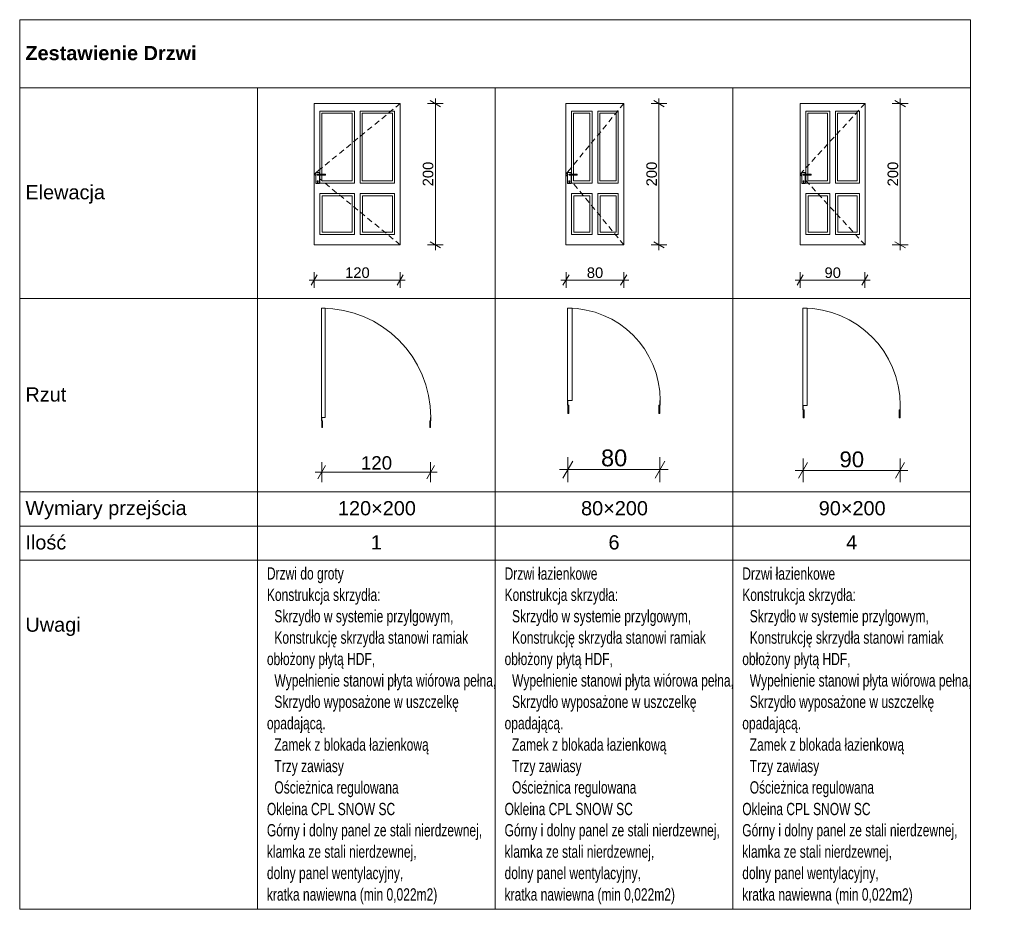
# Model space of a CAD drawing. Header units: centimetres. Extents: x -25572 to 23555, y -2435 to 15405.
# Tile 11 of 134: x 6918 to 7782, y -2435 to -1653. Entities that reach past the tile are written whole.
import ezdxf

# ---------------------------------------------------------------- set-up
doc = ezdxf.new("R2010")
doc.units = ezdxf.units.CM
doc.header["$MEASUREMENT"] = 0
for name, color, linetype, lineweight in [('Nowe_820-G Rysunki Obrazki_Nr_pióra__2', 8, 'Continuous', 13), ('Nowe_820-G Rysunki Obrazki_Nr_pióra__23', 7, 'Continuous', 15), ('Nowe_820-G Rysunki Obrazki_Nr_pióra__3', 7, 'Continuous', 13), ('Nowe_820-G Rysunki Obrazki_Nr_pióra__41', 7, 'Continuous', 15), ('Nowe_820-G Rysunki Obrazki_Nr_pióra__7', 7, 'Continuous', 13)]:
    doc.layers.add(name, color=color, linetype=linetype, lineweight=lineweight)
doc.styles.add('STYL_AUTOMATYCZNY_10', font='arial.ttf', dxfattribs={"width": 0.7})
doc.styles.add('STYL_AUTOMATYCZNY_6', font='arial.ttf')
doc.styles.add('STYL_AUTOMATYCZNY_9', font='arial.ttf')

msp = doc.modelspace()

# ---------------------------------------------------------------- linework, layer by layer
at = {"layer": 'Nowe_820-G Rysunki Obrazki_Nr_pióra__2', "color": 8, "linetype": 'Continuous', "lineweight": 13}
for p, q in [((6917.73, -1652.98), (7752.73, -1652.98)), ((6917.73, -1712.98), (6917.73, -1652.98)), ((7752.73, -1712.98), (7752.73, -1652.98)), ((6917.73, -1712.98), (7752.73, -1712.98)), ((6917.73, -1897.98), (6917.73, -1712.98)), ((7126.48, -1897.98), (7126.48, -1712.98)), ((7335.23, -1897.98), (7335.23, -1712.98)), ((7543.98, -1897.98), (7543.98, -1712.98)), ((7752.73, -1897.98), (7752.73, -1712.98)), ((6917.73, -1897.98), (7126.48, -1897.98)), ((6917.73, -2067.98), (6917.73, -1897.98)), ((7126.48, -1897.98), (7335.23, -1897.98)), ((7126.48, -2067.98), (7126.48, -1897.98)), ((7335.23, -1897.98), (7543.98, -1897.98)), ((7335.23, -2067.98), (7335.23, -1897.98)), ((7543.98, -1897.98), (7752.73, -1897.98)), ((7543.98, -2067.98), (7543.98, -1897.98)), ((7752.73, -2067.98), (7752.73, -1897.98)), ((6917.73, -2067.98), (7126.48, -2067.98)), ((6917.73, -2067.98), (7126.48, -2067.98)), ((6917.73, -2097.98), (6917.73, -2067.98)), ((7126.48, -2067.98), (7335.23, -2067.98)), ((7126.48, -2067.98), (7335.23, -2067.98)), ((7126.48, -2097.98), (7126.48, -2067.98)), ((7335.23, -2067.98), (7543.98, -2067.98)), ((7335.23, -2067.98), (7543.98, -2067.98)), ((7335.23, -2097.98), (7335.23, -2067.98)), ((7543.98, -2067.98), (7752.73, -2067.98)), ((7543.98, -2067.98), (7752.73, -2067.98)), ((7543.98, -2097.98), (7543.98, -2067.98)), ((7752.73, -2097.98), (7752.73, -2067.98)), ((6917.73, -2097.98), (7126.48, -2097.98)), ((6917.73, -2127.98), (6917.73, -2097.98)), ((7126.48, -2097.98), (7335.23, -2097.98)), ((7126.48, -2127.98), (7126.48, -2097.98)), ((7335.23, -2097.98), (7543.98, -2097.98)), ((7335.23, -2127.98), (7335.23, -2097.98)), ((7543.98, -2097.98), (7752.73, -2097.98)), ((7543.98, -2127.98), (7543.98, -2097.98)), ((7752.73, -2127.98), (7752.73, -2097.98)), ((6917.73, -2127.98), (7126.48, -2127.98)), ((6917.73, -2434.78), (6917.73, -2127.98)), ((7126.48, -2127.98), (7335.23, -2127.98)), ((7126.48, -2434.78), (7126.48, -2127.98)), ((7335.23, -2127.98), (7543.98, -2127.98)), ((7335.23, -2434.78), (7335.23, -2127.98)), ((7543.98, -2127.98), (7752.73, -2127.98)), ((7543.98, -2434.78), (7543.98, -2127.98)), ((7752.73, -2434.78), (7752.73, -2127.98)), ((6917.73, -2434.78), (7126.48, -2434.78)), ((7126.48, -2434.78), (7335.23, -2434.78)), ((7335.23, -2434.78), (7543.98, -2434.78)), ((7543.98, -2434.78), (7752.73, -2434.78))]:
    msp.add_line(p, q, dxfattribs=at)
at = {"layer": 'Nowe_820-G Rysunki Obrazki_Nr_pióra__23', "color": 7, "linetype": 'Continuous', "lineweight": 15}
for p, q in [((7399.17, -1987.74), (7398.98, -1987.74)), ((7398.98, -1987.74), (7398.98, -1991.68)), ((7399.17, -1999.08), (7399.17, -1987.74)), ((7480.24, -1987.74), (7480.04, -1987.74)), ((7480.04, -1987.74), (7480.04, -1999.08)), ((7480.24, -1991.68), (7480.24, -1987.74)), ((7398.98, -1991.68), (7400.16, -1991.68)), ((7400.16, -1991.68), (7400.16, -1999.08)), ((7479.05, -1999.08), (7479.05, -1991.68)), ((7479.05, -1991.68), (7480.24, -1991.68)), ((7605.74, -1992.08), (7605.56, -1992.08)), ((7605.56, -1992.08), (7605.56, -1995.79)), ((7605.56, -1995.79), (7606.67, -1995.79)), ((7605.74, -2002.74), (7605.74, -1992.08)), ((7606.67, -1995.79), (7606.67, -2002.74)), ((7690.05, -2002.74), (7690.05, -1995.79)), ((7690.05, -1995.79), (7691.16, -1995.79)), ((7691.16, -1992.08), (7690.97, -1992.08)), ((7690.97, -1992.08), (7690.97, -2002.74)), ((7691.16, -1995.79), (7691.16, -1992.08)), ((7183.03, -2002.44), (7182.87, -2002.44)), ((7182.87, -2002.44), (7182.87, -2005.58)), ((7182.87, -2005.58), (7183.82, -2005.58)), ((7183.03, -2011.46), (7183.03, -2002.44)), ((7183.82, -2005.58), (7183.82, -2011.46)), ((7277.9, -2011.46), (7277.9, -2005.58)), ((7277.9, -2005.58), (7278.84, -2005.58)), ((7278.84, -2002.44), (7278.68, -2002.44)), ((7278.68, -2002.44), (7278.68, -2011.46)), ((7278.84, -2005.58), (7278.84, -2002.44)), ((7400.16, -1999.08), (7399.17, -1999.08)), ((7480.04, -1999.08), (7479.05, -1999.08)), ((7606.67, -2002.74), (7605.74, -2002.74)), ((7690.97, -2002.74), (7690.05, -2002.74)), ((7183.82, -2011.46), (7183.03, -2011.46)), ((7278.68, -2011.46), (7277.9, -2011.46))]:
    msp.add_line(p, q, dxfattribs=at)
at = {"layer": 'Nowe_820-G Rysunki Obrazki_Nr_pióra__3', "color": 7, "linetype": 'Continuous', "lineweight": 13}
for p, q in [((7176.35, -1733.43), (7176.35, -1726.64)), ((7176.35, -1726.64), (7251.94, -1726.64)), ((7251.94, -1726.64), (7248.13, -1729.77)), ((7251.94, -1726.64), (7251.94, -1733.43)), ((7397.45, -1733.43), (7397.45, -1726.64)), ((7397.45, -1726.64), (7448.34, -1726.64)), ((7448.34, -1726.64), (7445.21, -1730.46)), ((7448.34, -1726.64), (7448.34, -1733.43)), ((7603.11, -1733.43), (7603.11, -1726.64)), ((7603.11, -1726.64), (7660.18, -1726.64)), ((7660.18, -1726.64), (7656.84, -1730.28)), ((7660.18, -1726.64), (7660.18, -1733.43)), ((7176.35, -1841.64), (7176.35, -1733.43)), ((7181.29, -1733.43), (7181.29, -1788.71)), ((7211.67, -1733.43), (7181.29, -1733.43)), ((7183.14, -1788.71), (7183.14, -1735.28)), ((7183.14, -1735.28), (7209.82, -1735.28)), ((7209.82, -1735.28), (7209.82, -1794.7)), ((7211.67, -1796.55), (7211.67, -1733.43)), ((7216.62, -1733.43), (7216.62, -1796.55)), ((7247, -1733.43), (7216.62, -1733.43)), ((7218.47, -1794.7), (7218.47, -1735.28)), ((7218.47, -1735.28), (7245.15, -1735.28)), ((7239.54, -1736.83), (7235.72, -1739.97)), ((7245.74, -1731.74), (7241.92, -1734.87)), ((7245.15, -1735.28), (7245.15, -1794.7)), ((7247, -1796.55), (7247, -1733.43)), ((7251.94, -1733.43), (7251.94, -1841.64)), ((7397.45, -1841.64), (7397.45, -1733.43)), ((7402.39, -1733.43), (7402.39, -1788.71)), ((7420.42, -1733.43), (7402.39, -1733.43)), ((7404.24, -1788.71), (7404.24, -1735.28)), ((7404.24, -1735.28), (7418.57, -1735.28)), ((7418.57, -1735.28), (7418.57, -1794.7)), ((7420.42, -1796.55), (7420.42, -1733.43)), ((7425.37, -1733.43), (7425.37, -1796.55)), ((7443.4, -1733.43), (7425.37, -1733.43)), ((7427.22, -1794.7), (7427.22, -1735.28)), ((7427.22, -1735.28), (7441.55, -1735.28)), ((7443.25, -1732.85), (7440.12, -1736.67)), ((7441.55, -1735.28), (7441.55, -1794.7)), ((7443.4, -1796.55), (7443.4, -1733.43)), ((7448.34, -1733.43), (7448.34, -1841.64)), ((7603.11, -1841.64), (7603.11, -1733.43)), ((7608.05, -1733.43), (7608.05, -1788.71)), ((7629.17, -1733.43), (7608.05, -1733.43)), ((7609.9, -1788.71), (7609.9, -1735.28)), ((7609.9, -1735.28), (7627.32, -1735.28)), ((7627.32, -1735.28), (7627.32, -1794.7)), ((7629.17, -1796.55), (7629.17, -1733.43)), ((7634.12, -1733.43), (7634.12, -1796.55)), ((7655.24, -1733.43), (7634.12, -1733.43)), ((7635.97, -1794.7), (7635.97, -1735.28)), ((7635.97, -1735.28), (7653.39, -1735.28)), ((7654.75, -1732.55), (7651.41, -1736.19)), ((7653.39, -1735.28), (7653.39, -1794.7)), ((7655.24, -1796.55), (7655.24, -1733.43)), ((7660.18, -1733.43), (7660.18, -1841.64)), ((7233.33, -1741.93), (7229.52, -1745.07)), ((7433.08, -1745.27), (7429.95, -1749.09)), ((7438.17, -1739.06), (7435.03, -1742.88)), ((7643.89, -1744.38), (7640.54, -1748.02)), ((7649.32, -1738.46), (7645.97, -1742.1)), ((7220.93, -1752.13), (7217.11, -1755.27)), ((7227.13, -1747.03), (7223.31, -1750.17)), ((7427.99, -1751.48), (7424.86, -1755.31)), ((7638.45, -1750.29), (7635.11, -1753.93)), ((7208.52, -1762.32), (7204.71, -1765.46)), ((7214.73, -1757.23), (7210.91, -1760.36)), ((7417.81, -1763.91), (7414.68, -1767.73)), ((7422.9, -1757.69), (7419.77, -1761.52)), ((7627.59, -1762.12), (7624.25, -1765.76)), ((7633.02, -1756.2), (7629.68, -1759.84)), ((7196.12, -1772.52), (7192.3, -1775.66)), ((7202.32, -1767.42), (7198.5, -1770.56)), ((7412.73, -1770.12), (7409.6, -1773.94)), ((7622.16, -1768.03), (7618.82, -1771.67)), ((7189.92, -1777.62), (7186.1, -1780.76)), ((7407.64, -1776.33), (7404.51, -1780.15)), ((7611.3, -1779.86), (7607.96, -1783.5)), ((7616.73, -1773.94), (7613.39, -1777.58)), ((7177.89, -1787.5), (7176.35, -1788.77)), ((7177.89, -1790.04), (7176.35, -1788.77)), ((7180.98, -1787.29), (7177.89, -1787.29)), ((7177.89, -1787.29), (7177.89, -1796.86)), ((7180.16, -1785.63), (7178.15, -1787.29)), ((7179.01, -1789.06), (7179, -1789.14)), ((7179, -1789.14), (7179.01, -1789.22)), ((7179.04, -1788.97), (7179.01, -1789.06)), ((7179.01, -1789.22), (7179.04, -1789.31)), ((7179.08, -1788.9), (7179.04, -1788.97)), ((7179.04, -1789.31), (7179.08, -1789.38)), ((7179.13, -1788.83), (7179.08, -1788.9)), ((7179.08, -1789.38), (7179.13, -1789.45)), ((7179.19, -1788.78), (7179.13, -1788.83)), ((7179.13, -1789.45), (7179.19, -1789.5)), ((7179.27, -1788.74), (7179.19, -1788.78)), ((7179.19, -1789.5), (7179.27, -1789.54)), ((7179.21, -1789.06), (7179.2, -1789.14)), ((7179.2, -1789.14), (7179.21, -1789.22)), ((7179.23, -1788.97), (7179.21, -1789.06)), ((7179.21, -1789.22), (7179.23, -1789.31)), ((7179.27, -1788.9), (7179.23, -1788.97)), ((7179.23, -1789.31), (7179.27, -1789.38)), ((7179.35, -1788.72), (7179.27, -1788.74)), ((7179.32, -1788.83), (7179.27, -1788.9)), ((7179.27, -1789.38), (7179.32, -1789.45)), ((7179.27, -1789.54), (7179.35, -1789.56)), ((7179.38, -1788.78), (7179.32, -1788.83)), ((7179.32, -1789.45), (7179.38, -1789.5)), ((7179.43, -1788.71), (7179.35, -1788.72)), ((7179.35, -1789.56), (7179.43, -1789.57)), ((7179.43, -1788.71), (7179.59, -1788.71)), ((7179.43, -1789.57), (7179.59, -1789.57)), ((7179.59, -1788.71), (7180.02, -1788.71)), ((7179.59, -1789.57), (7180.02, -1789.57)), ((7179.81, -1788.97), (7179.8, -1789.06)), ((7179.8, -1789.06), (7179.8, -1789.14)), ((7179.8, -1789.14), (7179.8, -1789.22)), ((7179.8, -1789.22), (7179.81, -1789.31)), ((7179.84, -1788.9), (7179.81, -1788.97)), ((7179.81, -1789.31), (7179.84, -1789.38)), ((7179.86, -1788.83), (7179.84, -1788.9)), ((7179.84, -1789.38), (7179.86, -1789.45)), ((7179.9, -1788.78), (7179.86, -1788.83)), ((7179.86, -1789.45), (7179.9, -1789.5)), ((7180.02, -1788.71), (7180.61, -1788.71)), ((7180.02, -1789.57), (7180.61, -1789.57)), ((7183.71, -1782.72), (7180.16, -1785.63)), ((7180.61, -1788.71), (7186.23, -1788.71)), ((7180.61, -1789.57), (7186.23, -1789.57)), ((7180.98, -1788.71), (7180.98, -1787.29)), ((7180.98, -1796.86), (7180.98, -1789.57)), ((7181.29, -1789.57), (7181.29, -1796.55)), ((7183.14, -1794.7), (7183.14, -1789.57)), ((7186.23, -1788.71), (7186.23, -1788.72)), ((7186.23, -1788.72), (7186.23, -1788.74)), ((7186.23, -1788.74), (7186.23, -1788.78)), ((7186.23, -1788.78), (7186.23, -1788.83)), ((7186.23, -1788.83), (7186.23, -1788.9)), ((7186.23, -1788.9), (7186.23, -1788.97)), ((7186.23, -1788.97), (7186.23, -1789.06)), ((7186.23, -1789.06), (7186.23, -1789.14)), ((7186.23, -1789.14), (7186.23, -1789.22)), ((7186.23, -1789.22), (7186.23, -1789.31)), ((7186.23, -1789.31), (7186.23, -1789.38)), ((7186.23, -1789.38), (7186.23, -1789.45)), ((7186.23, -1789.45), (7186.23, -1789.5)), ((7186.23, -1789.5), (7186.23, -1789.54)), ((7186.23, -1789.54), (7186.23, -1789.56)), ((7186.23, -1789.56), (7186.23, -1789.57)), ((7400.58, -1784.95), (7397.45, -1788.77)), ((7398.99, -1790.65), (7397.45, -1788.77)), ((7402.08, -1787.29), (7398.99, -1787.29)), ((7398.99, -1787.29), (7398.99, -1796.86)), ((7400.11, -1789.06), (7400.1, -1789.14)), ((7400.1, -1789.14), (7400.11, -1789.22)), ((7400.14, -1788.97), (7400.11, -1789.06)), ((7400.11, -1789.22), (7400.14, -1789.31)), ((7400.18, -1788.9), (7400.14, -1788.97)), ((7400.14, -1789.31), (7400.18, -1789.38)), ((7400.23, -1788.83), (7400.18, -1788.9)), ((7400.18, -1789.38), (7400.23, -1789.45)), ((7400.3, -1788.78), (7400.23, -1788.83)), ((7400.23, -1789.45), (7400.3, -1789.5)), ((7400.37, -1788.74), (7400.3, -1788.78)), ((7400.3, -1789.5), (7400.37, -1789.54)), ((7400.34, -1788.97), (7400.31, -1789.06)), ((7400.31, -1789.06), (7400.31, -1789.14)), ((7400.31, -1789.14), (7400.31, -1789.22)), ((7400.31, -1789.22), (7400.34, -1789.31)), ((7400.37, -1788.9), (7400.34, -1788.97)), ((7400.34, -1789.31), (7400.37, -1789.38)), ((7400.45, -1788.72), (7400.37, -1788.74)), ((7400.42, -1788.83), (7400.37, -1788.9)), ((7400.37, -1789.38), (7400.42, -1789.45)), ((7400.37, -1789.54), (7400.45, -1789.56)), ((7400.48, -1788.78), (7400.42, -1788.83)), ((7400.42, -1789.45), (7400.48, -1789.5)), ((7400.54, -1788.71), (7400.45, -1788.72)), ((7400.45, -1789.56), (7400.54, -1789.57)), ((7400.54, -1788.71), (7400.69, -1788.71)), ((7400.54, -1789.57), (7400.69, -1789.57)), ((7402.55, -1782.54), (7400.58, -1784.95)), ((7400.69, -1788.71), (7401.12, -1788.71)), ((7400.69, -1789.57), (7401.12, -1789.57)), ((7400.92, -1788.97), (7400.9, -1789.06)), ((7400.9, -1789.06), (7400.9, -1789.14)), ((7400.9, -1789.14), (7400.9, -1789.22)), ((7400.9, -1789.22), (7400.92, -1789.31)), ((7400.94, -1788.9), (7400.92, -1788.97)), ((7400.92, -1789.31), (7400.94, -1789.38)), ((7400.97, -1788.83), (7400.94, -1788.9)), ((7400.94, -1789.38), (7400.97, -1789.45)), ((7401, -1788.78), (7400.97, -1788.83)), ((7400.97, -1789.45), (7401, -1789.5)), ((7401.12, -1788.71), (7401.71, -1788.71)), ((7401.12, -1789.57), (7401.71, -1789.57)), ((7401.71, -1788.71), (7407.33, -1788.71)), ((7401.71, -1789.57), (7407.33, -1789.57)), ((7402.08, -1788.71), (7402.08, -1787.29)), ((7402.08, -1796.86), (7402.08, -1789.57)), ((7402.39, -1789.57), (7402.39, -1796.55)), ((7404.24, -1794.7), (7404.24, -1789.57)), ((7407.33, -1788.71), (7407.33, -1788.72)), ((7407.33, -1788.72), (7407.33, -1788.74)), ((7407.33, -1788.74), (7407.33, -1788.78)), ((7407.33, -1788.78), (7407.33, -1788.83)), ((7407.33, -1788.83), (7407.33, -1788.9)), ((7407.33, -1788.9), (7407.33, -1788.97)), ((7407.33, -1788.97), (7407.33, -1789.06)), ((7407.33, -1789.06), (7407.33, -1789.14)), ((7407.33, -1789.14), (7407.33, -1789.22)), ((7407.33, -1789.22), (7407.33, -1789.31)), ((7407.33, -1789.31), (7407.33, -1789.38)), ((7407.33, -1789.38), (7407.33, -1789.45)), ((7407.33, -1789.45), (7407.33, -1789.5)), ((7407.33, -1789.5), (7407.33, -1789.54)), ((7407.33, -1789.54), (7407.33, -1789.56)), ((7407.33, -1789.56), (7407.33, -1789.57)), ((7606.45, -1785.13), (7603.11, -1788.77)), ((7604.66, -1790.45), (7603.11, -1788.77)), ((7607.74, -1787.29), (7604.66, -1787.29)), ((7604.66, -1787.29), (7604.66, -1796.86)), ((7605.78, -1789.06), (7605.77, -1789.14)), ((7605.77, -1789.14), (7605.78, -1789.22)), ((7605.8, -1788.97), (7605.78, -1789.06)), ((7605.78, -1789.22), (7605.8, -1789.31)), ((7605.84, -1788.9), (7605.8, -1788.97)), ((7605.8, -1789.31), (7605.84, -1789.38)), ((7605.89, -1788.83), (7605.84, -1788.9)), ((7605.84, -1789.38), (7605.89, -1789.45)), ((7605.96, -1788.78), (7605.89, -1788.83)), ((7605.89, -1789.45), (7605.96, -1789.5)), ((7606.03, -1788.74), (7605.96, -1788.78)), ((7605.96, -1789.5), (7606.03, -1789.54)), ((7605.98, -1789.06), (7605.97, -1789.14)), ((7605.97, -1789.14), (7605.98, -1789.22)), ((7606, -1788.97), (7605.98, -1789.06)), ((7605.98, -1789.22), (7606, -1789.31)), ((7606.03, -1788.9), (7606, -1788.97)), ((7606, -1789.31), (7606.03, -1789.38)), ((7606.11, -1788.72), (7606.03, -1788.74)), ((7606.08, -1788.83), (7606.03, -1788.9)), ((7606.03, -1789.38), (7606.08, -1789.45)), ((7606.03, -1789.54), (7606.11, -1789.56)), ((7606.14, -1788.78), (7606.08, -1788.83)), ((7606.08, -1789.45), (7606.14, -1789.5)), ((7606.2, -1788.71), (7606.11, -1788.72)), ((7606.11, -1789.56), (7606.2, -1789.57)), ((7606.2, -1788.71), (7606.36, -1788.71)), ((7606.2, -1789.57), (7606.36, -1789.57)), ((7606.36, -1788.71), (7606.79, -1788.71)), ((7606.36, -1789.57), (7606.79, -1789.57)), ((7606.57, -1789.06), (7606.56, -1789.14)), ((7606.56, -1789.14), (7606.57, -1789.22)), ((7606.58, -1788.97), (7606.57, -1789.06)), ((7606.57, -1789.22), (7606.58, -1789.31)), ((7606.6, -1788.9), (7606.58, -1788.97)), ((7606.58, -1789.31), (7606.6, -1789.38)), ((7606.63, -1788.83), (7606.6, -1788.9)), ((7606.6, -1789.38), (7606.63, -1789.45)), ((7606.66, -1788.78), (7606.63, -1788.83)), ((7606.63, -1789.45), (7606.66, -1789.5)), ((7606.79, -1788.71), (7607.37, -1788.71)), ((7606.79, -1789.57), (7607.37, -1789.57)), ((7607.37, -1788.71), (7612.99, -1788.71)), ((7607.37, -1789.57), (7612.99, -1789.57)), ((7607.74, -1788.71), (7607.74, -1787.29)), ((7607.74, -1796.86), (7607.74, -1789.57)), ((7608.05, -1789.57), (7608.05, -1796.55)), ((7609.9, -1794.7), (7609.9, -1789.57)), ((7612.99, -1788.71), (7612.99, -1788.72)), ((7612.99, -1788.72), (7612.99, -1788.74)), ((7612.99, -1788.74), (7612.99, -1788.78)), ((7612.99, -1788.78), (7612.99, -1788.83)), ((7612.99, -1788.83), (7612.99, -1788.9)), ((7612.99, -1788.9), (7612.99, -1788.97)), ((7612.99, -1788.97), (7612.99, -1789.06)), ((7612.99, -1789.06), (7612.99, -1789.14)), ((7612.99, -1789.14), (7612.99, -1789.22)), ((7612.99, -1789.22), (7612.99, -1789.31)), ((7612.99, -1789.31), (7612.99, -1789.38)), ((7612.99, -1789.38), (7612.99, -1789.45)), ((7612.99, -1789.45), (7612.99, -1789.5)), ((7612.99, -1789.5), (7612.99, -1789.54)), ((7612.99, -1789.54), (7612.99, -1789.56)), ((7612.99, -1789.56), (7612.99, -1789.57)), ((7177.89, -1796.86), (7180.98, -1796.86)), ((7179.06, -1796.12), (7179.06, -1794.51)), ((7179.06, -1794.51), (7179.81, -1794.51)), ((7179.81, -1796.12), (7179.06, -1796.12)), ((7179.81, -1794.51), (7179.81, -1796.12)), ((7183.71, -1794.82), (7180.98, -1792.58)), ((7181.29, -1796.55), (7211.67, -1796.55)), ((7209.82, -1794.7), (7183.14, -1794.7)), ((7189.92, -1799.92), (7186.1, -1796.78)), ((7216.62, -1796.55), (7247, -1796.55)), ((7245.15, -1794.7), (7218.47, -1794.7)), ((7398.99, -1796.86), (7402.08, -1796.86)), ((7400.17, -1796.12), (7400.17, -1794.51)), ((7400.17, -1794.51), (7400.91, -1794.51)), ((7400.91, -1796.12), (7400.17, -1796.12)), ((7400.91, -1794.51), (7400.91, -1796.12)), ((7402.55, -1795), (7402.08, -1794.42)), ((7402.39, -1796.55), (7420.42, -1796.55)), ((7418.57, -1794.7), (7404.24, -1794.7)), ((7407.64, -1801.21), (7404.51, -1797.39)), ((7425.37, -1796.55), (7443.4, -1796.55)), ((7441.55, -1794.7), (7427.22, -1794.7)), ((7604.66, -1796.86), (7607.74, -1796.86)), ((7605.83, -1796.12), (7605.83, -1794.51)), ((7605.83, -1794.51), (7606.57, -1794.51)), ((7606.57, -1796.12), (7605.83, -1796.12)), ((7606.57, -1794.51), (7606.57, -1796.12)), ((7611.3, -1797.68), (7607.96, -1794.04)), ((7608.05, -1796.55), (7629.17, -1796.55)), ((7627.32, -1794.7), (7609.9, -1794.7)), ((7634.12, -1796.55), (7655.24, -1796.55)), ((7653.39, -1794.7), (7635.97, -1794.7)), ((7181.29, -1805.82), (7181.29, -1841.64)), ((7211.67, -1805.82), (7181.29, -1805.82)), ((7196.12, -1805.02), (7192.3, -1801.88)), ((7202.32, -1810.12), (7198.5, -1806.98)), ((7211.67, -1841.64), (7211.67, -1805.82)), ((7216.62, -1805.82), (7216.62, -1841.64)), ((7247, -1805.82), (7216.62, -1805.82)), ((7247, -1841.64), (7247, -1805.82)), ((7402.39, -1805.82), (7402.39, -1841.64)), ((7420.42, -1805.82), (7402.39, -1805.82)), ((7412.73, -1807.42), (7409.6, -1803.6)), ((7420.42, -1841.64), (7420.42, -1805.82)), ((7425.37, -1805.82), (7425.37, -1841.64)), ((7443.4, -1805.82), (7425.37, -1805.82)), ((7443.4, -1841.64), (7443.4, -1805.82)), ((7608.05, -1805.82), (7608.05, -1841.64)), ((7629.17, -1805.82), (7608.05, -1805.82)), ((7616.73, -1803.6), (7613.39, -1799.96)), ((7622.16, -1809.51), (7618.82, -1805.87)), ((7629.17, -1841.64), (7629.17, -1805.82)), ((7634.12, -1805.82), (7634.12, -1841.64)), ((7655.24, -1805.82), (7634.12, -1805.82)), ((7655.24, -1841.64), (7655.24, -1805.82)), ((7183.33, -1839.78), (7183.33, -1807.67)), ((7183.33, -1807.67), (7209.82, -1807.67)), ((7208.52, -1815.22), (7204.71, -1812.08)), ((7209.82, -1807.67), (7209.82, -1839.78)), ((7218.84, -1839.78), (7218.84, -1807.67)), ((7218.84, -1807.67), (7245.15, -1807.67)), ((7245.15, -1807.67), (7245.15, -1839.78)), ((7404.43, -1839.78), (7404.43, -1807.67)), ((7404.43, -1807.67), (7418.57, -1807.67)), ((7417.81, -1813.63), (7414.68, -1809.81)), ((7418.57, -1807.67), (7418.57, -1839.78)), ((7427.59, -1839.78), (7427.59, -1807.67)), ((7427.59, -1807.67), (7441.55, -1807.67)), ((7441.55, -1807.67), (7441.55, -1839.78)), ((7610.09, -1839.78), (7610.09, -1807.67)), ((7610.09, -1807.67), (7627.32, -1807.67)), ((7627.59, -1815.42), (7624.25, -1811.78)), ((7627.32, -1807.67), (7627.32, -1839.78)), ((7636.34, -1839.78), (7636.34, -1807.67)), ((7636.34, -1807.67), (7653.39, -1807.67)), ((7653.39, -1807.67), (7653.39, -1839.78)), ((7214.73, -1820.31), (7210.91, -1817.18)), ((7220.93, -1825.41), (7217.11, -1822.27)), ((7422.9, -1819.85), (7419.77, -1816.02)), ((7427.99, -1826.06), (7424.86, -1822.23)), ((7633.02, -1821.34), (7629.68, -1817.7)), ((7638.45, -1827.25), (7635.11, -1823.61)), ((7227.13, -1830.51), (7223.31, -1827.37)), ((7233.33, -1835.61), (7229.52, -1832.47)), ((7433.08, -1832.27), (7429.95, -1828.45)), ((7643.89, -1833.16), (7640.54, -1829.52)), ((7176.35, -1850.9), (7176.35, -1841.64)), ((7181.29, -1841.64), (7211.67, -1841.64)), ((7209.82, -1839.78), (7183.33, -1839.78)), ((7216.62, -1841.64), (7247, -1841.64)), ((7245.15, -1839.78), (7218.84, -1839.78)), ((7239.54, -1840.71), (7235.72, -1837.57)), ((7251.94, -1841.64), (7251.94, -1850.9)), ((7397.45, -1850.9), (7397.45, -1841.64)), ((7402.39, -1841.64), (7420.42, -1841.64)), ((7418.57, -1839.78), (7404.43, -1839.78)), ((7425.37, -1841.64), (7443.4, -1841.64)), ((7441.55, -1839.78), (7427.59, -1839.78)), ((7438.17, -1838.48), (7435.03, -1834.66)), ((7443.25, -1844.69), (7440.12, -1840.87)), ((7448.34, -1841.64), (7448.34, -1850.9)), ((7603.11, -1850.9), (7603.11, -1841.64)), ((7608.05, -1841.64), (7629.17, -1841.64)), ((7627.32, -1839.78), (7610.09, -1839.78)), ((7634.12, -1841.64), (7655.24, -1841.64)), ((7653.39, -1839.78), (7636.34, -1839.78)), ((7649.32, -1839.08), (7645.97, -1835.44)), ((7654.75, -1844.99), (7651.41, -1841.35)), ((7660.18, -1841.64), (7660.18, -1850.9)), ((7245.74, -1845.8), (7241.92, -1842.67)), ((7251.94, -1850.9), (7248.13, -1847.76)), ((7448.34, -1850.9), (7445.21, -1847.08)), ((7660.18, -1850.9), (7656.84, -1847.26)), ((7251.94, -1850.9), (7176.35, -1850.9)), ((7448.34, -1850.9), (7397.45, -1850.9)), ((7660.18, -1850.9), (7603.11, -1850.9)), ((7182.87, -1906.48), (7182.87, -2002.44)), ((7186.01, -1906.48), (7182.87, -1906.48)), ((7186.01, -2002.44), (7186.01, -1906.48)), ((7398.98, -1906.48), (7398.98, -1987.74)), ((7402.92, -1906.48), (7398.98, -1906.48)), ((7402.92, -1987.74), (7402.92, -1906.48)), ((7605.56, -1906.48), (7605.56, -1992.08)), ((7609.26, -1906.48), (7605.56, -1906.48)), ((7609.26, -1992.08), (7609.26, -1906.48)), ((7398.98, -1987.74), (7402.92, -1987.74)), ((7605.56, -1992.08), (7609.26, -1992.08)), ((7182.87, -2002.44), (7186.01, -2002.44))]:
    msp.add_line(p, q, dxfattribs=at)
for centre, radius in [((7182.87, -2002.44), 95.96), ((7398.98, -1987.74), 81.26), ((7605.56, -1992.08), 85.6)]:
    msp.add_arc(centre, radius, 0, 90, dxfattribs=at)
at = {"layer": 'Nowe_820-G Rysunki Obrazki_Nr_pióra__41', "color": 7, "linetype": 'Continuous', "lineweight": 15}
for p, q in [((7289.77, -1726.76), (7275.88, -1726.76)), ((7287.46, -1729.44), (7278.19, -1724.09)), ((7282.82, -1726.76), (7282.82, -1722.23)), ((7282.82, -1850.9), (7282.82, -1726.76)), ((7486.17, -1726.76), (7472.27, -1726.76)), ((7483.85, -1729.44), (7474.59, -1724.09)), ((7479.22, -1726.76), (7479.22, -1722.23)), ((7479.22, -1850.9), (7479.22, -1726.76)), ((7698.01, -1726.76), (7684.11, -1726.76)), ((7695.69, -1729.44), (7686.43, -1724.09)), ((7691.06, -1726.76), (7691.06, -1722.23)), ((7691.06, -1850.9), (7691.06, -1726.76)), ((7278.19, -1848.23), (7287.46, -1853.58)), ((7474.59, -1848.23), (7483.85, -1853.58)), ((7686.43, -1848.23), (7695.69, -1853.58)), ((7289.77, -1850.9), (7275.88, -1850.9)), ((7282.82, -1855.43), (7282.82, -1850.9)), ((7486.17, -1850.9), (7472.27, -1850.9)), ((7479.22, -1855.43), (7479.22, -1850.9)), ((7698.01, -1850.9), (7684.11, -1850.9)), ((7691.06, -1855.43), (7691.06, -1850.9)), ((7176.47, -1888.73), (7176.47, -1874.83)), ((7251.82, -1888.73), (7251.82, -1874.83)), ((7397.57, -1888.73), (7397.57, -1874.83)), ((7448.22, -1888.73), (7448.22, -1874.83)), ((7603.23, -1888.73), (7603.23, -1874.83)), ((7660.06, -1888.73), (7660.06, -1874.83)), ((7171.94, -1881.78), (7176.47, -1881.78)), ((7179.14, -1877.15), (7173.8, -1886.41)), ((7176.47, -1881.78), (7251.82, -1881.78)), ((7249.15, -1886.41), (7254.49, -1877.15)), ((7251.82, -1881.78), (7256.35, -1881.78)), ((7393.04, -1881.78), (7397.57, -1881.78)), ((7400.25, -1877.15), (7394.9, -1886.41)), ((7397.57, -1881.78), (7448.22, -1881.78)), ((7445.54, -1886.41), (7450.89, -1877.15)), ((7448.22, -1881.78), (7452.75, -1881.78)), ((7598.7, -1881.78), (7603.23, -1881.78)), ((7605.91, -1877.15), (7600.56, -1886.41)), ((7603.23, -1881.78), (7660.06, -1881.78)), ((7657.38, -1886.41), (7662.73, -1877.15)), ((7660.06, -1881.78), (7664.59, -1881.78)), ((7399.17, -2059.48), (7399.17, -2037.29)), ((7480.04, -2059.48), (7480.04, -2037.29)), ((7605.74, -2059.48), (7605.74, -2038.64)), ((7690.97, -2059.48), (7690.97, -2038.64)), ((7186.43, -2044.78), (7179.64, -2056.54)), ((7183.03, -2059.48), (7183.03, -2041.84)), ((7275.29, -2056.54), (7282.08, -2044.78)), ((7278.68, -2059.48), (7278.68, -2041.84)), ((7391.94, -2048.39), (7399.17, -2048.39)), ((7403.44, -2040.99), (7394.9, -2055.78)), ((7399.17, -2048.39), (7480.04, -2048.39)), ((7475.77, -2055.78), (7484.31, -2040.99)), ((7480.04, -2048.39), (7487.27, -2048.39)), ((7598.94, -2049.06), (7605.74, -2049.06)), ((7609.75, -2042.11), (7601.73, -2056.01)), ((7605.74, -2049.06), (7690.97, -2049.06)), ((7686.96, -2056.01), (7694.98, -2042.11)), ((7690.97, -2049.06), (7697.77, -2049.06)), ((7177.28, -2050.66), (7183.03, -2050.66)), ((7183.03, -2050.66), (7278.68, -2050.66)), ((7278.68, -2050.66), (7284.43, -2050.66))]:
    msp.add_line(p, q, dxfattribs=at)

# ---------------------------------------------------------------- texts
at = {"layer": 'Nowe_820-G Rysunki Obrazki_Nr_pióra__41', "color": 7, "linetype": 'Continuous', "lineweight": 15, "attachment_point": 7}
for s, insert, char_height, style in [('\\A1;{\\pql;\\fArial|b1|i0|c238|p0;\\W1.000000;Zestawienie Drzwi}', (6922.73, -1688.72), 12.5, 'STYL_AUTOMATYCZNY_9'), ('\\A1;{\\pql;\\fArial|b0|i0|c238|p0;\\W1.000000;Elewacja}', (6922.73, -1814.62), 12.5, 'STYL_AUTOMATYCZNY_6'), ('\\A1;{\\pql;\\fArial|b0|i0|c238|p0;\\W1.000000;12\\fArial|b0|i0|c238|p0;\\W1.000000;0}', (7203.55, -1880.08), 9.2642, 'STYL_AUTOMATYCZNY_6'), ('\\A1;{\\pql;\\fArial|b0|i0|c238|p0;\\W1.000000;8\\fArial|b0|i0|c238|p0;\\W1.000000;0}', (7415.83, -1880.08), 9.2642, 'STYL_AUTOMATYCZNY_6'), ('\\A1;{\\pql;\\fArial|b0|i0|c238|p0;\\W1.000000;9\\fArial|b0|i0|c238|p0;\\W1.000000;0}', (7624.58, -1880.08), 9.2642, 'STYL_AUTOMATYCZNY_6'), ('\\A1;{\\pql;\\fArial|b0|i0|c238|p0;\\W1.000000;Rzut}', (6922.73, -1988.72), 12.5, 'STYL_AUTOMATYCZNY_6'), ('\\A1;{\\pql;\\fArial|b0|i0|c238|p0;\\W1.000000;8\\fArial|b0|i0|c238|p0;\\W1.000000;0}', (7428.32, -2045.68), 14.7921, 'STYL_AUTOMATYCZNY_6'), ('\\A1;{\\pql;\\fArial|b0|i0|c238|p0;\\W1.000000;12\\fArial|b0|i0|c238|p0;\\W1.000000;0}', (7217.4, -2048.51), 11.7602, 'STYL_AUTOMATYCZNY_6'), ('\\A1;{\\pql;\\fArial|b0|i0|c238|p0;\\W1.000000;9\\fArial|b0|i0|c238|p0;\\W1.000000;0}', (7637.76, -2046.51), 13.8965, 'STYL_AUTOMATYCZNY_6'), ('\\A1;{\\pql;\\fArial|b0|i0|c238|p0;\\W1.000000;Wymiary przejścia}', (6922.73, -2092.12), 12.5, 'STYL_AUTOMATYCZNY_6'), ('\\A1;{\\pql;\\fArial|b0|i0|c238|p0;\\W1.000000;120×200}', (7197.25, -2088.73), 12.5, 'STYL_AUTOMATYCZNY_6'), ('\\A1;{\\pql;\\fArial|b0|i0|c238|p0;\\W1.000000;80×200}', (7410.77, -2088.73), 12.5, 'STYL_AUTOMATYCZNY_6'), ('\\A1;{\\pql;\\fArial|b0|i0|c238|p0;\\W1.000000;90×200}', (7619.52, -2088.73), 12.5, 'STYL_AUTOMATYCZNY_6'), ('\\A1;{\\pql;\\fArial|b0|i0|c238|p0;\\W1.000000;Ilość}', (6922.73, -2118.72), 12.5, 'STYL_AUTOMATYCZNY_6'), ('\\A1;{\\pql;\\fArial|b0|i0|c238|p0;\\W1.000000;1}', (7226.09, -2118.52), 12.5, 'STYL_AUTOMATYCZNY_6'), ('\\A1;{\\pql;\\fArial|b0|i0|c238|p0;\\W1.000000;6}', (7434.84, -2118.73), 12.5, 'STYL_AUTOMATYCZNY_6'), ('\\A1;{\\pql;\\fArial|b0|i0|c238|p0;\\W1.000000;4}', (7643.59, -2118.52), 12.5, 'STYL_AUTOMATYCZNY_6'), ('\\A1;{\\pql;\\fArial|b0|i0|c238|p0;\\W1.000000;Uwagi}', (6922.73, -2194.62), 12.5, 'STYL_AUTOMATYCZNY_6')]:
    msp.add_mtext(s, dxfattribs=dict(at, insert=insert, char_height=char_height, style=style))
at = {"layer": 'Nowe_820-G Rysunki Obrazki_Nr_pióra__41', "color": 7, "linetype": 'Continuous', "lineweight": 15, "char_height": 9.2642, "attachment_point": 7, "rotation": 90, "style": 'STYL_AUTOMATYCZNY_6'}
for insert in [(7281.13, -1799.43), (7477.52, -1799.43), (7689.36, -1799.43)]:
    msp.add_mtext('\\A1;{\\pql;\\fArial|b0|i0|c238|p0;\\W1.000000;20\\fArial|b0|i0|c238|p0;\\W1.000000;0}', dxfattribs=dict(at, insert=insert))
at = {"layer": 'Nowe_820-G Rysunki Obrazki_Nr_pióra__7', "color": 7, "linetype": 'Continuous', "lineweight": 13, "char_height": 10.8, "attachment_point": 7, "style": 'STYL_AUTOMATYCZNY_10'}
for s, insert in [('\\A1;{\\pql;\\fArial|b0|i0|c238|p0;\\W0.700000;Drzwi łazienkowe}', (7343.6, -2145.29)), ('\\A1;{\\pql;\\fArial|b0|i0|c238|p0;\\W0.700000;Drzwi łazienkowe}', (7552.35, -2145.29)), ('\\A1;{\\pql;\\fArial|b0|i0|c238|p0;\\W0.700000;Drzwi \\fArial|b0|i0|c238|p0;\\W0.700000;do groty}', (7134.85, -2148.23)), ('\\A1;{\\pql;\\fArial|b0|i0|c238|p0;\\W0.700000;Konstrukcja skrzydła:}', (7134.85, -2167.04)), ('\\A1;{\\pql;\\fArial|b0|i0|c238|p0;\\W0.700000;Konstrukcja skrzydła:}', (7343.6, -2167.04)), ('\\A1;{\\pql;\\fArial|b0|i0|c238|p0;\\W0.700000;Konstrukcja skrzydła:}', (7552.35, -2167.04)), ('\\A1;{\\pql;\\fArial|b0|i0|c238|p0;\\W0.700000; Skrzydło w systemie przylgowym,}', (7138.48, -2185.85)), ('\\A1;{\\pql;\\fArial|b0|i0|c238|p0;\\W0.700000; Skrzydło w systemie przylgowym,}', (7347.23, -2185.85)), ('\\A1;{\\pql;\\fArial|b0|i0|c238|p0;\\W0.700000; Skrzydło w systemie przylgowym,}', (7555.98, -2185.85)), ('\\A1;{\\pql;\\fArial|b0|i0|c238|p0;\\W0.700000; Konstrukcję skrzydła stanowi ramiak}', (7138.48, -2204.65)), ('\\A1;{\\pql;\\fArial|b0|i0|c238|p0;\\W0.700000; Konstrukcję skrzydła stanowi ramiak}', (7347.23, -2204.65)), ('\\A1;{\\pql;\\fArial|b0|i0|c238|p0;\\W0.700000; Konstrukcję skrzydła stanowi ramiak}', (7555.98, -2204.65)), ('\\A1;{\\pql;\\fArial|b0|i0|c238|p0;\\W0.700000;obłożony płytą HDF,}', (7134.85, -2223.46)), ('\\A1;{\\pql;\\fArial|b0|i0|c238|p0;\\W0.700000;obłożony płytą HDF,}', (7343.6, -2223.46)), ('\\A1;{\\pql;\\fArial|b0|i0|c238|p0;\\W0.700000;obłożony płytą HDF,}', (7552.35, -2223.46)), ('\\A1;{\\pql;\\fArial|b0|i0|c238|p0;\\W0.700000; Wypełnienie stanowi płyta wiórowa pełna,}', (7138.48, -2242.27)), ('\\A1;{\\pql;\\fArial|b0|i0|c238|p0;\\W0.700000; Wypełnienie stanowi płyta wiórowa pełna,}', (7347.23, -2242.27)), ('\\A1;{\\pql;\\fArial|b0|i0|c238|p0;\\W0.700000; Wypełnienie stanowi płyta wiórowa pełna,}', (7555.98, -2242.27)), ('\\A1;{\\pql;\\fArial|b0|i0|c238|p0;\\W0.700000; Skrzydło wyposażone w uszczelkę}', (7138.48, -2261.08)), ('\\A1;{\\pql;\\fArial|b0|i0|c238|p0;\\W0.700000; Skrzydło wyposażone w uszczelkę}', (7347.23, -2261.08)), ('\\A1;{\\pql;\\fArial|b0|i0|c238|p0;\\W0.700000; Skrzydło wyposażone w uszczelkę}', (7555.98, -2261.08)), ('\\A1;{\\pql;\\fArial|b0|i0|c238|p0;\\W0.700000;opadającą.}', (7134.85, -2279.88)), ('\\A1;{\\pql;\\fArial|b0|i0|c238|p0;\\W0.700000;opadającą.}', (7343.6, -2279.88)), ('\\A1;{\\pql;\\fArial|b0|i0|c238|p0;\\W0.700000;opadającą.}', (7552.35, -2279.88)), ('\\A1;{\\pql;\\fArial|b0|i0|c238|p0;\\W0.700000;Zamek z blokada łazienkową}', (7141.36, -2298.68)), ('\\A1;{\\pql;\\fArial|b0|i0|c238|p0;\\W0.700000;Zamek z blokada łazienkową}', (7350.11, -2298.68)), ('\\A1;{\\pql;\\fArial|b0|i0|c238|p0;\\W0.700000;Zamek z blokada łazienkową}', (7558.86, -2298.68)), ('\\A1;{\\pql;\\fArial|b0|i0|c238|p0;\\W0.700000; Trzy zawiasy}', (7138.48, -2317.5)), ('\\A1;{\\pql;\\fArial|b0|i0|c238|p0;\\W0.700000; Trzy zawiasy}', (7347.23, -2317.5)), ('\\A1;{\\pql;\\fArial|b0|i0|c238|p0;\\W0.700000; Trzy zawiasy}', (7555.98, -2317.5)), ('\\A1;{\\pql;\\fArial|b0|i0|c238|p0;\\W0.700000; Ościeżnica regulowana}', (7138.48, -2336.3)), ('\\A1;{\\pql;\\fArial|b0|i0|c238|p0;\\W0.700000; Ościeżnica regulowana}', (7347.23, -2336.3)), ('\\A1;{\\pql;\\fArial|b0|i0|c238|p0;\\W0.700000; Ościeżnica regulowana}', (7555.98, -2336.3)), ('\\A1;{\\pql;\\fArial|b0|i0|c238|p0;\\W0.700000;Okleina CPL SNOW SC}', (7134.85, -2352.18)), ('\\A1;{\\pql;\\fArial|b0|i0|c238|p0;\\W0.700000;Okleina CPL SNOW SC}', (7343.6, -2352.18)), ('\\A1;{\\pql;\\fArial|b0|i0|c238|p0;\\W0.700000;Okleina CPL SNOW SC}', (7552.35, -2352.18)), ('\\A1;{\\pql;\\fArial|b0|i0|c238|p0;\\W0.700000;Górny i dolny panel ze stali nierdzewnej,}', (7134.85, -2373.92)), ('\\A1;{\\pql;\\fArial|b0|i0|c238|p0;\\W0.700000;Górny i dolny panel ze stali nierdzewnej,}', (7343.6, -2373.92)), ('\\A1;{\\pql;\\fArial|b0|i0|c238|p0;\\W0.700000;Górny i dolny panel ze stali nierdzewnej,}', (7552.35, -2373.92)), ('\\A1;{\\pql;\\fArial|b0|i0|c238|p0;\\W0.700000;klamka ze stali nierdzewnej,}', (7134.85, -2392.73)), ('\\A1;{\\pql;\\fArial|b0|i0|c238|p0;\\W0.700000;klamka ze stali nierdzewnej,}', (7343.6, -2392.73)), ('\\A1;{\\pql;\\fArial|b0|i0|c238|p0;\\W0.700000;klamka ze stali nierdzewnej,}', (7552.35, -2392.73)), ('\\A1;{\\pql;\\fArial|b0|i0|c238|p0;\\W0.700000;dolny panel wentylacyjny,}', (7134.85, -2411.53)), ('\\A1;{\\pql;\\fArial|b0|i0|c238|p0;\\W0.700000;dolny panel wentylacyjny,}', (7343.6, -2411.53)), ('\\A1;{\\pql;\\fArial|b0|i0|c238|p0;\\W0.700000;dolny panel wentylacyjny,}', (7552.35, -2411.53)), ('\\A1;{\\pql;\\fArial|b0|i0|c238|p0;\\W0.700000;kratka nawiewna (min 0,022m2)}', (7134.85, -2430.34)), ('\\A1;{\\pql;\\fArial|b0|i0|c238|p0;\\W0.700000;kratka nawiewna (min 0,022m2)}', (7343.6, -2430.34)), ('\\A1;{\\pql;\\fArial|b0|i0|c238|p0;\\W0.700000;kratka nawiewna (min 0,022m2)}', (7552.35, -2430.34))]:
    msp.add_mtext(s, dxfattribs=dict(at, insert=insert))

doc.saveas('drawing.dxf')
